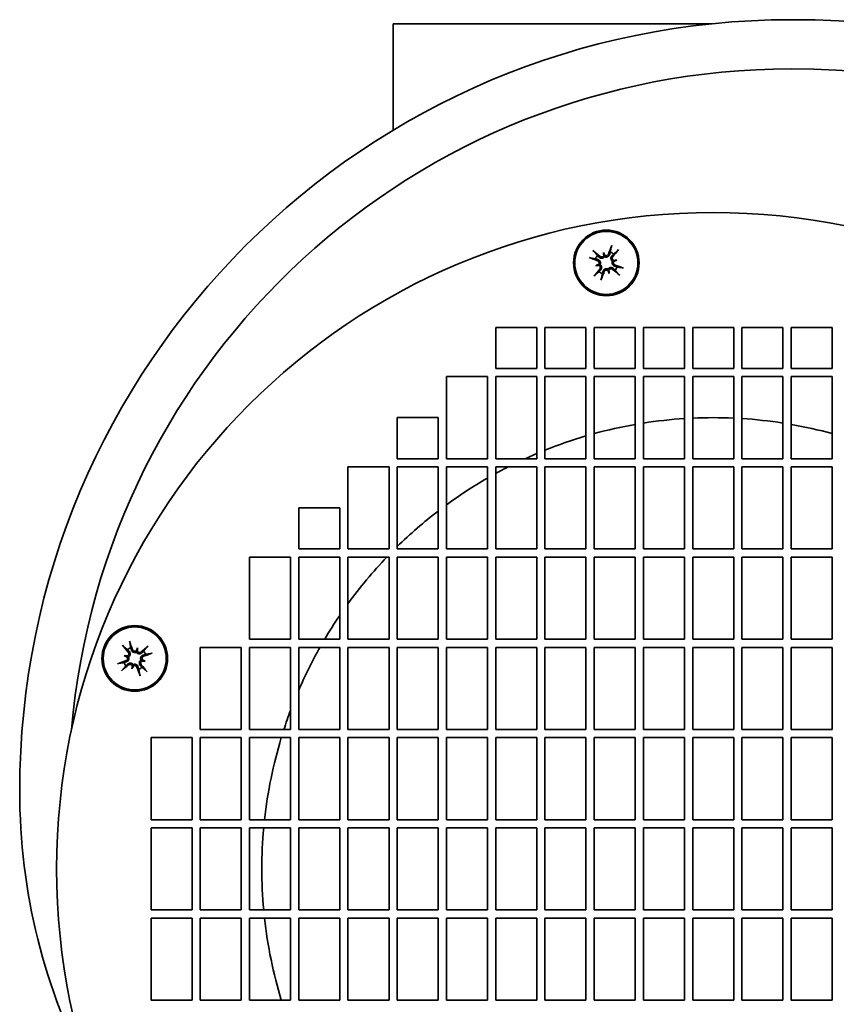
# Model space of a CAD drawing. Header units: millimetres. Extents: x 91 to 329, y 19 to 278.
# Tile 2 of 3: x 122 to 221, y 159 to 278. Entities that reach past the tile are written whole.
import ezdxf

# ---------------------------------------------------------------- set-up
doc = ezdxf.new("R2010")
doc.units = ezdxf.units.MM
doc.layers.add('Krawędzie widoczne(ISO)', color=7, linetype='Continuous', lineweight=35, true_color=0x262659)

msp = doc.modelspace()

# ---------------------------------------------------------------- linework, layer by layer
at = {"layer": 'Krawędzie widoczne(ISO)'}
for p, q in [((167.25, 265.02), (167.25, 278)), ((167.25, 278), (206.07, 278)), ((192.88, 250.14), (192.96, 249.86)), ((192.96, 249.86), (193.03, 249.61)), ((191.95, 248.52), (192.23, 248.59)), ((192.23, 248.59), (192.48, 248.66)), ((194.23, 249.13), (193.98, 249.06)), ((194.51, 249.2), (194.23, 249.13)), ((193.49, 247.86), (193.43, 248.11)), ((193.57, 247.58), (193.49, 247.86)), ((179.75, 236), (179.75, 241)), ((179.75, 241), (184.75, 241)), ((184.75, 241), (184.75, 236)), ((185.75, 236), (185.75, 241)), ((185.75, 241), (190.75, 241)), ((190.75, 241), (190.75, 236)), ((191.75, 236), (191.75, 241)), ((191.75, 241), (196.75, 241)), ((196.75, 241), (196.75, 236)), ((197.75, 236), (197.75, 241)), ((197.75, 241), (202.75, 241)), ((202.75, 241), (202.75, 236)), ((203.75, 236), (203.75, 241)), ((203.75, 241), (208.75, 241)), ((208.75, 241), (208.75, 236)), ((209.75, 236), (209.75, 241)), ((209.75, 241), (214.75, 241)), ((214.75, 241), (214.75, 236)), ((215.75, 236), (215.75, 241)), ((215.75, 241), (220.75, 241)), ((220.75, 241), (220.75, 236)), ((184.75, 236), (179.75, 236)), ((190.75, 236), (185.75, 236)), ((196.75, 236), (191.75, 236)), ((202.75, 236), (197.75, 236)), ((208.75, 236), (203.75, 236)), ((214.75, 236), (209.75, 236)), ((220.75, 236), (215.75, 236)), ((173.75, 235), (178.75, 235)), ((173.75, 225), (173.75, 235)), ((178.75, 235), (178.75, 225)), ((179.75, 235), (184.75, 235)), ((179.75, 225), (179.75, 235)), ((184.75, 235), (184.75, 225)), ((185.75, 235), (190.75, 235)), ((185.75, 225), (185.75, 235)), ((190.75, 235), (190.75, 225)), ((191.75, 235), (196.75, 235)), ((191.75, 225), (191.75, 235)), ((196.75, 235), (196.75, 225)), ((197.75, 235), (202.75, 235)), ((197.75, 225), (197.75, 235)), ((202.75, 235), (202.75, 225)), ((203.75, 235), (208.75, 235)), ((203.75, 225), (203.75, 235)), ((208.75, 235), (208.75, 225)), ((209.75, 235), (214.75, 235)), ((209.75, 225), (209.75, 235)), ((214.75, 235), (214.75, 225)), ((215.75, 235), (220.75, 235)), ((215.75, 225), (215.75, 235)), ((220.75, 235), (220.75, 225)), ((167.75, 225), (167.75, 230)), ((167.75, 230), (172.75, 230)), ((172.75, 230), (172.75, 225)), ((172.75, 225), (167.75, 225)), ((178.75, 225), (173.75, 225)), ((184.75, 225), (179.75, 225)), ((190.75, 225), (185.75, 225)), ((196.75, 225), (191.75, 225)), ((202.75, 225), (197.75, 225)), ((208.75, 225), (203.75, 225)), ((214.75, 225), (209.75, 225)), ((220.75, 225), (215.75, 225)), ((161.75, 214), (161.75, 224)), ((161.75, 224), (166.75, 224)), ((166.75, 224), (166.75, 214)), ((167.75, 214), (167.75, 224)), ((167.75, 224), (172.75, 224)), ((172.75, 224), (172.75, 214)), ((173.75, 224), (178.75, 224)), ((173.75, 214), (173.75, 224)), ((178.75, 224), (178.75, 214)), ((179.75, 214), (179.75, 224)), ((179.75, 224), (184.75, 224)), ((184.75, 224), (184.75, 214)), ((185.75, 214), (185.75, 224)), ((185.75, 224), (190.75, 224)), ((190.75, 224), (190.75, 214)), ((191.75, 224), (196.75, 224)), ((191.75, 214), (191.75, 224)), ((196.75, 224), (196.75, 214)), ((197.75, 224), (202.75, 224)), ((197.75, 214), (197.75, 224)), ((202.75, 224), (202.75, 214)), ((203.75, 224), (208.75, 224)), ((203.75, 214), (203.75, 224)), ((208.75, 224), (208.75, 214)), ((209.75, 214), (209.75, 224)), ((209.75, 224), (214.75, 224)), ((214.75, 224), (214.75, 214)), ((215.75, 214), (215.75, 224)), ((215.75, 224), (220.75, 224)), ((220.75, 224), (220.75, 214)), ((155.75, 214), (155.75, 219)), ((155.75, 219), (160.75, 219)), ((160.75, 219), (160.75, 214)), ((160.75, 214), (155.75, 214)), ((166.75, 214), (161.75, 214)), ((172.75, 214), (167.75, 214)), ((178.75, 214), (173.75, 214)), ((184.75, 214), (179.75, 214)), ((190.75, 214), (185.75, 214)), ((196.75, 214), (191.75, 214)), ((202.75, 214), (197.75, 214)), ((208.75, 214), (203.75, 214)), ((214.75, 214), (209.75, 214)), ((220.75, 214), (215.75, 214)), ((149.75, 203), (149.75, 213)), ((149.75, 213), (154.75, 213)), ((154.75, 213), (154.75, 203)), ((155.75, 203), (155.75, 213)), ((155.75, 213), (160.75, 213)), ((160.75, 213), (160.75, 203)), ((161.75, 203), (161.75, 213)), ((161.75, 213), (166.75, 213)), ((166.75, 213), (166.75, 203)), ((167.75, 203), (167.75, 213)), ((167.75, 213), (172.75, 213)), ((172.75, 213), (172.75, 203)), ((173.75, 213), (178.75, 213)), ((173.75, 203), (173.75, 213)), ((178.75, 213), (178.75, 203)), ((179.75, 203), (179.75, 213)), ((179.75, 213), (184.75, 213)), ((184.75, 213), (184.75, 203)), ((185.75, 203), (185.75, 213)), ((185.75, 213), (190.75, 213)), ((190.75, 213), (190.75, 203)), ((191.75, 203), (191.75, 213)), ((191.75, 213), (196.75, 213)), ((196.75, 213), (196.75, 203)), ((197.75, 203), (197.75, 213)), ((197.75, 213), (202.75, 213)), ((202.75, 213), (202.75, 203)), ((203.75, 203), (203.75, 213)), ((203.75, 213), (208.75, 213)), ((208.75, 213), (208.75, 203)), ((209.75, 203), (209.75, 213)), ((209.75, 213), (214.75, 213)), ((214.75, 213), (214.75, 203)), ((215.75, 203), (215.75, 213)), ((215.75, 213), (220.75, 213)), ((220.75, 213), (220.75, 203)), ((154.75, 203), (149.75, 203)), ((160.75, 203), (155.75, 203)), ((166.75, 203), (161.75, 203)), ((172.75, 203), (167.75, 203)), ((178.75, 203), (173.75, 203)), ((184.75, 203), (179.75, 203)), ((190.75, 203), (185.75, 203)), ((196.75, 203), (191.75, 203)), ((202.75, 203), (197.75, 203)), ((208.75, 203), (203.75, 203)), ((214.75, 203), (209.75, 203)), ((220.75, 203), (215.75, 203)), ((136.04, 201.65), (135.97, 201.4)), ((136.12, 201.93), (136.04, 201.65)), ((143.75, 192), (143.75, 202)), ((143.75, 202), (148.75, 202)), ((148.75, 202), (148.75, 192)), ((149.75, 192), (149.75, 202)), ((149.75, 202), (154.75, 202)), ((154.75, 202), (154.75, 192)), ((155.75, 192), (155.75, 202)), ((155.75, 202), (160.75, 202)), ((160.75, 202), (160.75, 192)), ((161.75, 202), (166.75, 202)), ((161.75, 192), (161.75, 202)), ((166.75, 202), (166.75, 192)), ((167.75, 192), (167.75, 202)), ((167.75, 202), (172.75, 202)), ((172.75, 202), (172.75, 192)), ((173.75, 202), (178.75, 202)), ((173.75, 192), (173.75, 202)), ((178.75, 202), (178.75, 192)), ((179.75, 192), (179.75, 202)), ((179.75, 202), (184.75, 202)), ((184.75, 202), (184.75, 192)), ((185.75, 192), (185.75, 202)), ((185.75, 202), (190.75, 202)), ((190.75, 202), (190.75, 192)), ((191.75, 192), (191.75, 202)), ((191.75, 202), (196.75, 202)), ((196.75, 202), (196.75, 192)), ((197.75, 192), (197.75, 202)), ((197.75, 202), (202.75, 202)), ((202.75, 202), (202.75, 192)), ((203.75, 192), (203.75, 202)), ((203.75, 202), (208.75, 202)), ((208.75, 202), (208.75, 192)), ((209.75, 192), (209.75, 202)), ((209.75, 202), (214.75, 202)), ((214.75, 202), (214.75, 192)), ((215.75, 192), (215.75, 202)), ((215.75, 202), (220.75, 202)), ((220.75, 202), (220.75, 192)), ((134.49, 200.99), (134.77, 200.92)), ((134.77, 200.92), (135.02, 200.85)), ((136.77, 200.38), (136.52, 200.45)), ((135.43, 199.37), (135.51, 199.65)), ((135.51, 199.65), (135.57, 199.9)), ((137.05, 200.31), (136.77, 200.38)), ((154.75, 192), (149.75, 192)), ((160.75, 192), (155.75, 192)), ((166.75, 192), (161.75, 192)), ((172.75, 192), (167.75, 192)), ((178.75, 192), (173.75, 192)), ((184.75, 192), (179.75, 192)), ((190.75, 192), (185.75, 192)), ((196.75, 192), (191.75, 192)), ((202.75, 192), (197.75, 192)), ((208.75, 192), (203.75, 192)), ((214.75, 192), (209.75, 192)), ((220.75, 192), (215.75, 192)), ((137.75, 181), (137.75, 191)), ((137.75, 191), (142.75, 191)), ((142.75, 191), (142.75, 181)), ((148.75, 192), (143.75, 192)), ((143.75, 191), (148.75, 191)), ((143.75, 181), (143.75, 191)), ((148.75, 191), (148.75, 181)), ((149.75, 191), (154.75, 191)), ((149.75, 181), (149.75, 191)), ((154.75, 191), (154.75, 181)), ((155.75, 191), (160.75, 191)), ((155.75, 181), (155.75, 191)), ((160.75, 191), (160.75, 181)), ((161.75, 181), (161.75, 191)), ((161.75, 191), (166.75, 191)), ((166.75, 191), (166.75, 181)), ((167.75, 181), (167.75, 191)), ((167.75, 191), (172.75, 191)), ((172.75, 191), (172.75, 181)), ((173.75, 181), (173.75, 191)), ((173.75, 191), (178.75, 191)), ((178.75, 191), (178.75, 181)), ((179.75, 181), (179.75, 191)), ((179.75, 191), (184.75, 191)), ((184.75, 191), (184.75, 181)), ((185.75, 181), (185.75, 191)), ((185.75, 191), (190.75, 191)), ((190.75, 191), (190.75, 181)), ((191.75, 181), (191.75, 191)), ((191.75, 191), (196.75, 191)), ((196.75, 191), (196.75, 181)), ((197.75, 181), (197.75, 191)), ((197.75, 191), (202.75, 191)), ((202.75, 191), (202.75, 181)), ((203.75, 181), (203.75, 191)), ((203.75, 191), (208.75, 191)), ((208.75, 191), (208.75, 181)), ((209.75, 181), (209.75, 191)), ((209.75, 191), (214.75, 191)), ((214.75, 191), (214.75, 181)), ((215.75, 181), (215.75, 191)), ((215.75, 191), (220.75, 191)), ((220.75, 191), (220.75, 181)), ((142.75, 181), (137.75, 181)), ((137.75, 170), (137.75, 180)), ((137.75, 180), (142.75, 180)), ((142.75, 180), (142.75, 170)), ((148.75, 181), (143.75, 181)), ((143.75, 180), (148.75, 180)), ((143.75, 170), (143.75, 180)), ((148.75, 180), (148.75, 170)), ((154.75, 181), (149.75, 181)), ((149.75, 180), (154.75, 180)), ((149.75, 170), (149.75, 180)), ((154.75, 180), (154.75, 170)), ((160.75, 181), (155.75, 181)), ((155.75, 180), (160.75, 180)), ((155.75, 170), (155.75, 180)), ((160.75, 180), (160.75, 170)), ((166.75, 181), (161.75, 181)), ((161.75, 180), (166.75, 180)), ((161.75, 170), (161.75, 180)), ((166.75, 180), (166.75, 170)), ((172.75, 181), (167.75, 181)), ((167.75, 180), (172.75, 180)), ((167.75, 170), (167.75, 180)), ((172.75, 180), (172.75, 170)), ((178.75, 181), (173.75, 181)), ((173.75, 180), (178.75, 180)), ((173.75, 170), (173.75, 180)), ((178.75, 180), (178.75, 170)), ((184.75, 181), (179.75, 181)), ((179.75, 180), (184.75, 180)), ((179.75, 170), (179.75, 180)), ((184.75, 180), (184.75, 170)), ((190.75, 181), (185.75, 181)), ((185.75, 180), (190.75, 180)), ((185.75, 170), (185.75, 180)), ((190.75, 180), (190.75, 170)), ((196.75, 181), (191.75, 181)), ((191.75, 180), (196.75, 180)), ((191.75, 170), (191.75, 180)), ((196.75, 180), (196.75, 170)), ((202.75, 181), (197.75, 181)), ((197.75, 180), (202.75, 180)), ((197.75, 170), (197.75, 180)), ((202.75, 180), (202.75, 170)), ((208.75, 181), (203.75, 181)), ((203.75, 180), (208.75, 180)), ((203.75, 170), (203.75, 180)), ((208.75, 180), (208.75, 170)), ((214.75, 181), (209.75, 181)), ((209.75, 180), (214.75, 180)), ((209.75, 170), (209.75, 180)), ((214.75, 180), (214.75, 170)), ((220.75, 181), (215.75, 181)), ((215.75, 180), (220.75, 180)), ((215.75, 170), (215.75, 180)), ((220.75, 180), (220.75, 170)), ((142.75, 170), (137.75, 170)), ((148.75, 170), (143.75, 170)), ((154.75, 170), (149.75, 170)), ((160.75, 170), (155.75, 170)), ((166.75, 170), (161.75, 170)), ((172.75, 170), (167.75, 170)), ((178.75, 170), (173.75, 170)), ((184.75, 170), (179.75, 170)), ((190.75, 170), (185.75, 170)), ((196.75, 170), (191.75, 170)), ((202.75, 170), (197.75, 170)), ((208.75, 170), (203.75, 170)), ((214.75, 170), (209.75, 170)), ((220.75, 170), (215.75, 170)), ((137.75, 159), (137.75, 169)), ((137.75, 169), (142.75, 169)), ((142.75, 169), (142.75, 159)), ((143.75, 169), (148.75, 169)), ((143.75, 159), (143.75, 169)), ((148.75, 169), (148.75, 159)), ((149.75, 169), (154.75, 169)), ((149.75, 159), (149.75, 169)), ((154.75, 169), (154.75, 159)), ((155.75, 169), (160.75, 169)), ((155.75, 159), (155.75, 169)), ((160.75, 169), (160.75, 159)), ((161.75, 169), (166.75, 169)), ((161.75, 159), (161.75, 169)), ((166.75, 169), (166.75, 159)), ((167.75, 169), (172.75, 169)), ((167.75, 159), (167.75, 169)), ((172.75, 169), (172.75, 159)), ((173.75, 169), (178.75, 169)), ((173.75, 159), (173.75, 169)), ((178.75, 169), (178.75, 159)), ((179.75, 169), (184.75, 169)), ((179.75, 159), (179.75, 169)), ((184.75, 169), (184.75, 159)), ((185.75, 169), (190.75, 169)), ((185.75, 159), (185.75, 169)), ((190.75, 169), (190.75, 159)), ((191.75, 169), (196.75, 169)), ((191.75, 159), (191.75, 169)), ((196.75, 169), (196.75, 159)), ((197.75, 169), (202.75, 169)), ((197.75, 159), (197.75, 169)), ((202.75, 169), (202.75, 159)), ((203.75, 169), (208.75, 169)), ((203.75, 159), (203.75, 169)), ((208.75, 169), (208.75, 159)), ((209.75, 169), (214.75, 169)), ((209.75, 159), (209.75, 169)), ((214.75, 169), (214.75, 159)), ((215.75, 169), (220.75, 169)), ((215.75, 159), (215.75, 169)), ((220.75, 169), (220.75, 159)), ((142.75, 159), (137.75, 159)), ((148.75, 159), (143.75, 159)), ((154.75, 159), (149.75, 159)), ((160.75, 159), (155.75, 159)), ((166.75, 159), (161.75, 159)), ((172.75, 159), (167.75, 159)), ((178.75, 159), (173.75, 159)), ((184.75, 159), (179.75, 159)), ((190.75, 159), (185.75, 159)), ((196.75, 159), (191.75, 159)), ((202.75, 159), (197.75, 159)), ((208.75, 159), (203.75, 159)), ((214.75, 159), (209.75, 159)), ((220.75, 159), (215.75, 159))]:
    msp.add_line(p, q, dxfattribs=at)
for centre, radius in [((206.25, 175), 80), ((193.23, 248.86), 4), ((193.23, 248.86), 3.84), ((135.77, 200.65), 4), ((135.77, 200.65), 3.84)]:
    msp.add_circle(centre, radius, dxfattribs=at)
for centre, radius, start, end in [((215.75, 184.5), 94, 90, 180), ((215.75, 165.5), 113, 0, 90), ((215.75, 184.5), 88, 90, 175.1452), ((215.75, 165.5), 107, 0, 90), ((193.23, 248.86), 1.4, 140.4364, 159.5636), ((193.23, 248.86), 1.4, 50.4364, 69.5636), ((193.23, 248.86), 1.4, 230.4364, 249.5636), ((193.23, 248.86), 1.4, 320.4364, 339.5636), ((206.25, 175), 55, 93.6486, 98.8904), ((206.25, 175), 55, 87.3947, 92.6053), ((206.25, 175), 55, 81.1096, 86.3514), ((206.25, 175), 55, 99.9464, 105.2859), ((206.25, 175), 55, 74.7141, 80.0536), ((206.25, 175), 55, 106.3687, 111.8839), ((206.25, 175), 55, 113.0111, 114.62), ((206.25, 175), 55, 117.0123, 118.8042), ((206.25, 175), 55, 120, 126.2215), ((206.25, 175), 55, 127.5238, 134.427), ((206.25, 175), 55, 136.2979, 144.0072), ((206.25, 175), 55, 145.8196, 149.3967), ((135.77, 200.65), 1.4, 110.4364, 129.5636), ((206.25, 175), 55, 150.5996, 156.6617), ((135.77, 200.65), 1.4, 20.4364, 39.5636), ((135.77, 200.65), 1.4, 200.4364, 219.5636), ((135.77, 200.65), 1.4, 290.4364, 309.5636), ((206.25, 175), 55, 159.4496, 161.9955), ((206.25, 175), 55, 163.0876, 173.7371), ((196.75, 184.5), 75, 180, 207.8425), ((206.25, 175), 55, 174.7841, 185.2159), ((206.25, 175), 55, 186.2629, 196.9124), ((196.75, 165.5), 132, 270, 0), ((196.75, 165.5), 126, 270, 0)]:
    msp.add_arc(centre, radius, start, end, dxfattribs=at)
for centre, major_axis, ratio, start_param, end_param in [((193.65, 248.71), (-2.17, -6.11), 0.087156, 4.364802, 4.542949), ((193.88, 250.9), (-0.069, -0.194), 0.087423, 4.369002, 5.824177), ((191.64, 250.3), (-0.157, 0.134), 0.087423, 3.600601, 5.055776), ((192.94, 248.52), (-4.94, 4.2), 0.087156, 4.881829, 5.059976), ((190.72, 247.94), (1.97, -5.37), 0.5, 1.731732, 1.803269), ((195.85, 249.32), (-0.98, 5.64), 0.5, 1.338324, 1.409861), ((192.7, 249.89), (-0.26, -0.045), 0.988452, 2.363331, 2.867585), ((193.17, 250.01), (-0.248, -0.091), 0.988452, 0.274008, 0.778262), ((192.89, 249.15), (4.2, 4.94), 0.087156, 4.881829, 5.059976), ((194.67, 250.44), (0.134, 0.157), 0.087423, 3.600601, 5.055776), ((191.19, 249.51), (0.194, -0.069), 0.087423, 4.369002, 5.824177), ((193.38, 249.28), (6.11, -2.17), 0.087156, 4.364802, 4.542949), ((194.15, 246.36), (5.37, 1.97), 0.5, 1.731732, 1.803269), ((192.77, 251.49), (-5.64, -0.98), 0.5, 1.338324, 1.409861), ((192.07, 248.81), (0.091, -0.248), 0.988452, 0.274008, 0.778262), ((192.2, 248.33), (0.045, -0.26), 0.988452, 2.363331, 2.867585), ((193.68, 246.23), (5.64, 0.98), 0.5, 1.338324, 1.409861), ((194.25, 249.39), (-0.045, 0.26), 0.988452, 2.363331, 2.867585), ((192.31, 251.36), (-5.37, -1.97), 0.5, 1.731732, 1.803269), ((194.38, 248.91), (-0.091, 0.248), 0.988452, 0.274008, 0.778262), ((193.08, 248.44), (-6.11, 2.17), 0.087156, 4.364802, 4.542949), ((193.57, 248.57), (-4.2, -4.94), 0.087156, 4.881829, 5.059976), ((191.79, 247.28), (-0.134, -0.157), 0.087423, 3.600601, 5.055776), ((192.81, 249.01), (2.17, 6.11), 0.087156, 4.364802, 4.542949), ((195.73, 249.78), (-1.97, 5.37), 0.5, 1.731732, 1.803269), ((193.28, 247.71), (0.248, 0.091), 0.988452, 0.274008, 0.778262), ((193.76, 247.84), (0.26, 0.045), 0.988452, 2.363331, 2.867585), ((190.6, 248.4), (0.98, -5.64), 0.5, 1.338324, 1.409861), ((193.52, 249.2), (4.94, -4.2), 0.087156, 4.881829, 5.059976), ((194.81, 247.42), (0.157, -0.134), 0.087423, 3.600601, 5.055776), ((195.27, 248.21), (-0.194, 0.069), 0.087423, 4.369002, 5.824177), ((192.57, 246.82), (0.069, 0.194), 0.087423, 4.369002, 5.824177), ((134.33, 202.24), (0.134, -0.157), 0.087423, 4.369002, 5.824177), ((136.11, 200.94), (4.2, -4.94), 0.087156, 4.364802, 4.542949), ((135.12, 202.69), (-0.069, 0.194), 0.087423, 3.600601, 5.055776), ((135.35, 200.5), (-2.17, 6.11), 0.087156, 4.881829, 5.059976), ((138.28, 199.73), (1.97, 5.37), 0.5, 1.338324, 1.409861), ((135.83, 201.8), (-0.248, 0.091), 0.988452, 2.363331, 2.867585), ((136.3, 201.68), (-0.26, 0.045), 0.988452, 0.274008, 0.778262), ((133.15, 201.11), (-0.98, -5.64), 0.5, 1.731732, 1.803269), ((136.06, 200.31), (-4.94, -4.2), 0.087156, 4.364802, 4.542949), ((137.36, 202.09), (-0.157, -0.134), 0.087423, 4.369002, 5.824177), ((135.32, 198.02), (5.64, -0.98), 0.5, 1.731732, 1.803269), ((136.69, 203.15), (-5.37, 1.97), 0.5, 1.338324, 1.409861), ((134.75, 201.18), (-0.045, -0.26), 0.988452, 0.274008, 0.778262), ((134.62, 200.71), (-0.091, -0.248), 0.988452, 2.363331, 2.867585), ((134.85, 198.15), (5.37, -1.97), 0.5, 1.338324, 1.409861), ((136.93, 200.6), (0.091, 0.248), 0.988452, 2.363331, 2.867585), ((135.62, 201.07), (6.11, 2.17), 0.087156, 4.881829, 5.059976), ((137.81, 201.3), (0.194, 0.069), 0.087423, 3.600601, 5.055776), ((135.92, 200.23), (-6.11, -2.17), 0.087156, 4.881829, 5.059976), ((133.73, 200), (-0.194, -0.069), 0.087423, 3.600601, 5.055776), ((135.48, 200.99), (4.94, 4.2), 0.087156, 4.364802, 4.542949), ((134.19, 199.21), (0.157, 0.134), 0.087423, 4.369002, 5.824177), ((138.4, 200.2), (0.98, 5.64), 0.5, 1.731732, 1.803269), ((133.27, 201.57), (-1.97, -5.37), 0.5, 1.338324, 1.409861), ((135.24, 199.63), (0.26, -0.045), 0.988452, 0.274008, 0.778262), ((135.72, 199.5), (0.248, -0.091), 0.988452, 2.363331, 2.867585), ((136.19, 200.8), (2.17, -6.11), 0.087156, 4.881829, 5.059976), ((135.43, 200.36), (-4.2, 4.94), 0.087156, 4.364802, 4.542949), ((136.8, 200.12), (0.045, 0.26), 0.988452, 0.274008, 0.778262), ((136.23, 203.28), (-5.64, 0.98), 0.5, 1.731732, 1.803269), ((137.21, 199.07), (-0.134, 0.157), 0.087423, 4.369002, 5.824177), ((136.43, 198.61), (0.069, -0.194), 0.087423, 3.600601, 5.055776)]:
    msp.add_ellipse(centre, major_axis=major_axis, ratio=ratio, start_param=start_param, end_param=end_param, dxfattribs=at)
for points, weights in [([(192.15, 249.75), (192, 249.93), (191.79, 250.19)], [1, 1.01529400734, 1.00328287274]), ([(192.37, 249.54), (192.27, 249.63), (192.15, 249.75)], [1.25770150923, 1.12995779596, 1]), ([(193.71, 250.17), (193.67, 250.01), (193.63, 249.88)], [1, 1.12995779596, 1.25770150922]), ([(193.81, 250.73), (193.75, 250.4), (193.71, 250.17)], [1.00328287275, 1.01529400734, 1]), ([(193.91, 249.72), (194, 249.81), (194.12, 249.94)], [1.25770150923, 1.12995779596, 1]), ([(194.12, 249.94), (194.3, 250.09), (194.55, 250.3)], [1, 1.01529400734, 1.00328287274]), ([(191.36, 249.44), (191.68, 249.39), (191.92, 249.35)], [1.00328287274, 1.01529400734, 1]), ([(191.92, 249.35), (192.08, 249.3), (192.21, 249.26)], [1, 1.12995779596, 1.25770150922]), ([(194.54, 248.37), (194.37, 248.42), (194.24, 248.46)], [1, 1.12995779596, 1.25770150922]), ([(192.34, 247.78), (192.15, 247.63), (191.9, 247.42)], [1, 1.01529400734, 1.00328287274]), ([(192.54, 248.01), (192.45, 247.91), (192.34, 247.78)], [1.25770150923, 1.12995779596, 1]), ([(192.64, 246.99), (192.7, 247.32), (192.74, 247.55)], [1.00328287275, 1.01529400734, 1]), ([(192.74, 247.55), (192.79, 247.71), (192.83, 247.84)], [1, 1.12995779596, 1.25770150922]), ([(194.08, 248.18), (194.18, 248.09), (194.31, 247.97)], [1.25770150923, 1.12995779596, 1]), ([(194.31, 247.97), (194.46, 247.79), (194.66, 247.53)], [1, 1.01529400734, 1.00328287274]), ([(195.09, 248.28), (194.77, 248.33), (194.54, 248.37)], [1.00328287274, 1.01529400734, 1]), ([(134.45, 202.09), (134.7, 201.88), (134.88, 201.73)], [1.00328287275, 1.01529400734, 1]), ([(134.88, 201.73), (135, 201.6), (135.09, 201.51)], [1, 1.12995779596, 1.25770150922]), ([(135.28, 201.96), (135.24, 202.2), (135.19, 202.52)], [1, 1.01529400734, 1.00328287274]), ([(135.37, 201.67), (135.33, 201.8), (135.28, 201.96)], [1.25770150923, 1.12995779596, 1]), ([(137.21, 201.98), (137, 201.72), (136.85, 201.54)], [1.00328287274, 1.01529400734, 1]), ([(136.85, 201.54), (136.73, 201.43), (136.63, 201.33)], [1, 1.12995779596, 1.25770150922]), ([(136.79, 201.05), (136.92, 201.09), (137.08, 201.14)], [1.25770150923, 1.12995779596, 1]), ([(137.08, 201.14), (137.32, 201.18), (137.64, 201.23)], [1, 1.01529400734, 1.00328287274]), ([(134.46, 200.16), (134.23, 200.12), (133.91, 200.07)], [1, 1.01529400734, 1.00328287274]), ([(134.33, 199.33), (134.54, 199.58), (134.69, 199.76)], [1.00328287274, 1.01529400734, 1]), ([(134.75, 200.25), (134.63, 200.21), (134.46, 200.16)], [1.25770150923, 1.12995779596, 1]), ([(134.69, 199.76), (134.82, 199.88), (134.92, 199.97)], [1, 1.12995779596, 1.25770150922]), ([(136.17, 199.63), (136.21, 199.5), (136.26, 199.34)], [1.25770150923, 1.12995779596, 1]), ([(136.26, 199.34), (136.3, 199.11), (136.36, 198.78)], [1, 1.01529400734, 1.00328287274]), ([(136.66, 199.57), (136.55, 199.7), (136.46, 199.8)], [1, 1.12995779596, 1.25770150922]), ([(137.1, 199.21), (136.85, 199.42), (136.66, 199.57)], [1.00328287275, 1.01529400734, 1])]:
    msp.add_rational_spline(points, weights, degree=2, dxfattribs=at)
for points, knots in [([(193.03, 249.61), (193.01, 249.59), (193, 249.57), (192.95, 249.52), (192.92, 249.5), (192.85, 249.46), (192.81, 249.44), (192.72, 249.42), (192.68, 249.42), (192.6, 249.43), (192.55, 249.44), (192.47, 249.47), (192.43, 249.49), (192.4, 249.52), (192.39, 249.53), (192.38, 249.53), (192.37, 249.54)], [-0.07174341, -0.07174341, -0.07174341, -0.07174341, -0.06470547, -0.06470547, -0.05258598, -0.05258598, -0.0404665, -0.0404665, -0.02834702, -0.02834702, -0.01417351, -0.01417351, 0, 0, 0, 0.00397094, 0.00397094, 0.00397094, 0.00397094]), ([(192.91, 249.74), (192.91, 249.74), (192.91, 249.73), (192.89, 249.7), (192.87, 249.67), (192.8, 249.62), (192.77, 249.61), (192.7, 249.59), (192.66, 249.58), (192.58, 249.59), (192.54, 249.61), (192.5, 249.63), (192.48, 249.64), (192.47, 249.65)], [-0.15827539, -0.15827539, -0.15827539, -0.15827539, -0.15764996, -0.15764996, -0.14669212, -0.14669212, -0.13573428, -0.13573428, -0.12469501, -0.12469501, -0.11365575, -0.11365575, -0.10828626, -0.10828626, -0.10828626, -0.10828626]), ([(193.63, 249.88), (193.62, 249.87), (193.62, 249.86), (193.6, 249.81), (193.58, 249.77), (193.52, 249.7), (193.49, 249.66), (193.42, 249.62), (193.38, 249.6), (193.3, 249.58), (193.26, 249.57), (193.18, 249.57), (193.13, 249.57), (193.07, 249.59), (193.05, 249.6), (193.03, 249.61)], [-0.10914291, -0.10914291, -0.10914291, -0.10914291, -0.10517197, -0.10517197, -0.09099846, -0.09099846, -0.07682495, -0.07682495, -0.06470547, -0.06470547, -0.05258598, -0.05258598, -0.0404665, -0.0404665, -0.03342856, -0.03342856, -0.03342856, -0.03342856]), ([(193.49, 249.93), (193.48, 249.89), (193.45, 249.86), (193.4, 249.8), (193.37, 249.78), (193.3, 249.75), (193.26, 249.74), (193.19, 249.73), (193.15, 249.74), (193.09, 249.76), (193.08, 249.77), (193.06, 249.78)], [0, 0, 0, 0, 0.01116716, 0.01116716, 0.02233431, 0.02233431, 0.03329353, 0.03329353, 0.04425275, 0.04425275, 0.04996652, 0.04996652, 0.04996652, 0.04996652]), ([(193.98, 249.06), (193.96, 249.07), (193.94, 249.09), (193.89, 249.14), (193.86, 249.17), (193.82, 249.24), (193.81, 249.28), (193.79, 249.36), (193.79, 249.41), (193.79, 249.49), (193.8, 249.53), (193.84, 249.62), (193.86, 249.66), (193.89, 249.69), (193.89, 249.7), (193.9, 249.71), (193.91, 249.72)], [-0.07174341, -0.07174341, -0.07174341, -0.07174341, -0.06470547, -0.06470547, -0.05258598, -0.05258598, -0.0404665, -0.0404665, -0.02834702, -0.02834702, -0.01417351, -0.01417351, 0, 0, 0, 0.00397094, 0.00397094, 0.00397094, 0.00397094]), ([(194.1, 249.17), (194.1, 249.18), (194.1, 249.18), (194.07, 249.2), (194.04, 249.22), (193.99, 249.28), (193.97, 249.32), (193.95, 249.39), (193.95, 249.43), (193.96, 249.51), (193.97, 249.54), (194, 249.59), (194.01, 249.61), (194.02, 249.62)], [-0.15827539, -0.15827539, -0.15827539, -0.15827539, -0.15764996, -0.15764996, -0.14669212, -0.14669212, -0.13573428, -0.13573428, -0.12469501, -0.12469501, -0.11365575, -0.11365575, -0.10828626, -0.10828626, -0.10828626, -0.10828626]), ([(192.16, 249.12), (192.19, 249.11), (192.23, 249.09), (192.29, 249.04), (192.31, 249), (192.34, 248.94), (192.35, 248.9), (192.35, 248.82), (192.35, 248.78), (192.33, 248.73), (192.32, 248.71), (192.31, 248.69)], [-0.1800581, -0.1800581, -0.1800581, -0.1800581, -0.16889095, -0.16889095, -0.15772379, -0.15772379, -0.14676457, -0.14676457, -0.13580535, -0.13580535, -0.13009158, -0.13009158, -0.13009158, -0.13009158]), ([(192.21, 249.26), (192.22, 249.26), (192.23, 249.25), (192.28, 249.23), (192.32, 249.21), (192.39, 249.15), (192.42, 249.12), (192.47, 249.05), (192.49, 249.01), (192.51, 248.93), (192.52, 248.89), (192.52, 248.81), (192.51, 248.77), (192.5, 248.7), (192.49, 248.68), (192.48, 248.66)], [-0.10914291, -0.10914291, -0.10914291, -0.10914291, -0.10517197, -0.10517197, -0.09099846, -0.09099846, -0.07682495, -0.07682495, -0.06470547, -0.06470547, -0.05258598, -0.05258598, -0.0404665, -0.0404665, -0.03342856, -0.03342856, -0.03342856, -0.03342856]), ([(192.35, 248.55), (192.35, 248.55), (192.35, 248.55), (192.39, 248.53), (192.42, 248.5), (192.46, 248.44), (192.48, 248.4), (192.5, 248.33), (192.5, 248.29), (192.49, 248.21), (192.48, 248.18), (192.45, 248.13), (192.44, 248.11), (192.43, 248.1)], [-0.15827539, -0.15827539, -0.15827539, -0.15827539, -0.15764996, -0.15764996, -0.14669212, -0.14669212, -0.13573428, -0.13573428, -0.12469501, -0.12469501, -0.11365575, -0.11365575, -0.10828626, -0.10828626, -0.10828626, -0.10828626]), ([(192.48, 248.66), (192.5, 248.65), (192.52, 248.63), (192.56, 248.59), (192.59, 248.55), (192.63, 248.48), (192.64, 248.44), (192.66, 248.36), (192.66, 248.32), (192.66, 248.23), (192.65, 248.19), (192.62, 248.1), (192.59, 248.06), (192.57, 248.03), (192.56, 248.02), (192.55, 248.01), (192.54, 248.01)], [-0.07174341, -0.07174341, -0.07174341, -0.07174341, -0.06470547, -0.06470547, -0.05258598, -0.05258598, -0.0404665, -0.0404665, -0.02834702, -0.02834702, -0.01417351, -0.01417351, 0, 0, 0, 0.00397094, 0.00397094, 0.00397094, 0.00397094]), ([(194.24, 248.46), (194.23, 248.46), (194.22, 248.47), (194.17, 248.49), (194.13, 248.51), (194.06, 248.57), (194.03, 248.6), (193.99, 248.67), (193.97, 248.71), (193.94, 248.79), (193.93, 248.83), (193.93, 248.91), (193.94, 248.95), (193.96, 249.02), (193.97, 249.04), (193.98, 249.06)], [-0.10914291, -0.10914291, -0.10914291, -0.10914291, -0.10517197, -0.10517197, -0.09099846, -0.09099846, -0.07682495, -0.07682495, -0.06470547, -0.06470547, -0.05258598, -0.05258598, -0.0404665, -0.0404665, -0.03342856, -0.03342856, -0.03342856, -0.03342856]), ([(194.29, 248.6), (194.26, 248.61), (194.23, 248.63), (194.17, 248.69), (194.14, 248.72), (194.11, 248.78), (194.1, 248.82), (194.1, 248.9), (194.11, 248.94), (194.12, 248.99), (194.13, 249.01), (194.14, 249.03)], [-0.1800581, -0.1800581, -0.1800581, -0.1800581, -0.16889095, -0.16889095, -0.15772379, -0.15772379, -0.14676457, -0.14676457, -0.13580535, -0.13580535, -0.13009158, -0.13009158, -0.13009158, -0.13009158]), ([(192.83, 247.84), (192.83, 247.85), (192.83, 247.86), (192.85, 247.91), (192.88, 247.95), (192.93, 248.03), (192.97, 248.06), (193.04, 248.1), (193.07, 248.12), (193.15, 248.15), (193.2, 248.15), (193.28, 248.15), (193.32, 248.15), (193.38, 248.13), (193.41, 248.12), (193.43, 248.11)], [-0.10914291, -0.10914291, -0.10914291, -0.10914291, -0.10517197, -0.10517197, -0.09099846, -0.09099846, -0.07682495, -0.07682495, -0.06470547, -0.06470547, -0.05258598, -0.05258598, -0.0404665, -0.0404665, -0.03342856, -0.03342856, -0.03342856, -0.03342856]), ([(192.96, 247.79), (192.98, 247.83), (193, 247.86), (193.05, 247.92), (193.08, 247.94), (193.15, 247.97), (193.19, 247.98), (193.27, 247.99), (193.31, 247.98), (193.36, 247.96), (193.38, 247.95), (193.39, 247.94)], [-0.18005785, -0.18005785, -0.18005785, -0.18005785, -0.1688907, -0.1688907, -0.15772354, -0.15772354, -0.14676432, -0.14676432, -0.1358051, -0.1358051, -0.13009133, -0.13009133, -0.13009133, -0.13009133]), ([(193.43, 248.11), (193.44, 248.13), (193.46, 248.15), (193.5, 248.2), (193.54, 248.22), (193.61, 248.26), (193.65, 248.28), (193.73, 248.3), (193.77, 248.3), (193.85, 248.29), (193.9, 248.28), (193.98, 248.25), (194.02, 248.23), (194.05, 248.2), (194.06, 248.19), (194.07, 248.19), (194.08, 248.18)], [-0.07174341, -0.07174341, -0.07174341, -0.07174341, -0.06470547, -0.06470547, -0.05258598, -0.05258598, -0.0404665, -0.0404665, -0.02834702, -0.02834702, -0.01417351, -0.01417351, 0, 0, 0, 0.00397094, 0.00397094, 0.00397094, 0.00397094]), ([(193.54, 247.98), (193.54, 247.99), (193.54, 247.99), (193.56, 248.02), (193.59, 248.05), (193.65, 248.1), (193.68, 248.11), (193.76, 248.13), (193.8, 248.14), (193.87, 248.13), (193.91, 248.12), (193.96, 248.09), (193.97, 248.08), (193.99, 248.07)], [-0.15827557, -0.15827557, -0.15827557, -0.15827557, -0.15765014, -0.15765014, -0.1466923, -0.1466923, -0.13573446, -0.13573446, -0.12469519, -0.12469519, -0.11365593, -0.11365593, -0.10828644, -0.10828644, -0.10828644, -0.10828644]), ([(135.97, 201.4), (135.95, 201.39), (135.93, 201.38), (135.87, 201.36), (135.82, 201.36), (135.74, 201.36), (135.7, 201.37), (135.62, 201.39), (135.58, 201.41), (135.51, 201.46), (135.48, 201.49), (135.42, 201.56), (135.4, 201.6), (135.39, 201.64), (135.38, 201.65), (135.38, 201.66), (135.37, 201.67)], [-0.07174341, -0.07174341, -0.07174341, -0.07174341, -0.06470547, -0.06470547, -0.05258598, -0.05258598, -0.0404665, -0.0404665, -0.02834702, -0.02834702, -0.01417351, -0.01417351, 0, 0, 0, 0.00397094, 0.00397094, 0.00397094, 0.00397094]), ([(135.94, 201.57), (135.94, 201.57), (135.94, 201.57), (135.9, 201.55), (135.87, 201.53), (135.79, 201.52), (135.75, 201.53), (135.68, 201.55), (135.64, 201.56), (135.58, 201.61), (135.55, 201.64), (135.53, 201.69), (135.52, 201.7), (135.51, 201.72)], [-0.15827539, -0.15827539, -0.15827539, -0.15827539, -0.15764996, -0.15764996, -0.14669212, -0.14669212, -0.13573428, -0.13573428, -0.12469501, -0.12469501, -0.11365575, -0.11365575, -0.10828626, -0.10828626, -0.10828626, -0.10828626]), ([(134.86, 200.82), (134.86, 200.82), (134.86, 200.81), (134.88, 200.78), (134.89, 200.74), (134.9, 200.67), (134.9, 200.63), (134.88, 200.56), (134.86, 200.52), (134.82, 200.46), (134.79, 200.43), (134.74, 200.4), (134.72, 200.4), (134.71, 200.39)], [-0.15827539, -0.15827539, -0.15827539, -0.15827539, -0.15764996, -0.15764996, -0.14669212, -0.14669212, -0.13573428, -0.13573428, -0.12469501, -0.12469501, -0.11365575, -0.11365575, -0.10828626, -0.10828626, -0.10828626, -0.10828626]), ([(135.02, 200.85), (135.03, 200.83), (135.04, 200.81), (135.06, 200.74), (135.07, 200.7), (135.07, 200.62), (135.06, 200.58), (135.03, 200.5), (135.01, 200.46), (134.97, 200.39), (134.94, 200.36), (134.87, 200.3), (134.83, 200.28), (134.79, 200.26), (134.78, 200.26), (134.77, 200.26), (134.75, 200.25)], [-0.07174341, -0.07174341, -0.07174341, -0.07174341, -0.06470547, -0.06470547, -0.05258598, -0.05258598, -0.0404665, -0.0404665, -0.02834702, -0.02834702, -0.01417351, -0.01417351, 0, 0, 0, 0.00397094, 0.00397094, 0.00397094, 0.00397094]), ([(134.98, 201.41), (135, 201.38), (135.02, 201.35), (135.05, 201.27), (135.05, 201.23), (135.04, 201.16), (135.03, 201.12), (135, 201.05), (134.97, 201.02), (134.93, 200.99), (134.91, 200.97), (134.9, 200.97)], [0, 0, 0, 0, 0.01116716, 0.01116716, 0.02233431, 0.02233431, 0.03329353, 0.03329353, 0.04425275, 0.04425275, 0.04996652, 0.04996652, 0.04996652, 0.04996652]), ([(135.09, 201.51), (135.1, 201.5), (135.11, 201.49), (135.14, 201.45), (135.16, 201.41), (135.2, 201.32), (135.21, 201.28), (135.21, 201.2), (135.21, 201.15), (135.19, 201.07), (135.18, 201.03), (135.14, 200.96), (135.11, 200.93), (135.06, 200.88), (135.04, 200.87), (135.02, 200.85)], [-0.10914291, -0.10914291, -0.10914291, -0.10914291, -0.10517197, -0.10517197, -0.09099846, -0.09099846, -0.07682495, -0.07682495, -0.06470547, -0.06470547, -0.05258598, -0.05258598, -0.0404665, -0.0404665, -0.03342856, -0.03342856, -0.03342856, -0.03342856]), ([(136.63, 201.33), (136.62, 201.33), (136.61, 201.32), (136.57, 201.28), (136.53, 201.26), (136.44, 201.23), (136.4, 201.22), (136.32, 201.21), (136.28, 201.22), (136.19, 201.23), (136.15, 201.25), (136.08, 201.29), (136.05, 201.31), (136, 201.36), (135.99, 201.38), (135.97, 201.4)], [-0.10914291, -0.10914291, -0.10914291, -0.10914291, -0.10517197, -0.10517197, -0.09099846, -0.09099846, -0.07682495, -0.07682495, -0.06470547, -0.06470547, -0.05258598, -0.05258598, -0.0404665, -0.0404665, -0.03342856, -0.03342856, -0.03342856, -0.03342856]), ([(136.53, 201.45), (136.51, 201.42), (136.47, 201.4), (136.4, 201.38), (136.36, 201.38), (136.28, 201.38), (136.24, 201.39), (136.17, 201.43), (136.14, 201.45), (136.11, 201.49), (136.1, 201.51), (136.09, 201.53)], [-0.1800581, -0.1800581, -0.1800581, -0.1800581, -0.16889095, -0.16889095, -0.15772379, -0.15772379, -0.14676457, -0.14676457, -0.13580535, -0.13580535, -0.13009158, -0.13009158, -0.13009158, -0.13009158]), ([(136.46, 199.8), (136.45, 199.8), (136.44, 199.81), (136.41, 199.86), (136.38, 199.89), (136.35, 199.98), (136.34, 200.03), (136.33, 200.11), (136.34, 200.15), (136.36, 200.23), (136.37, 200.27), (136.41, 200.34), (136.44, 200.38), (136.48, 200.42), (136.5, 200.44), (136.52, 200.45)], [-0.10914291, -0.10914291, -0.10914291, -0.10914291, -0.10517197, -0.10517197, -0.09099846, -0.09099846, -0.07682495, -0.07682495, -0.06470547, -0.06470547, -0.05258598, -0.05258598, -0.0404665, -0.0404665, -0.03342856, -0.03342856, -0.03342856, -0.03342856]), ([(136.52, 200.45), (136.51, 200.47), (136.5, 200.49), (136.49, 200.56), (136.48, 200.6), (136.48, 200.68), (136.49, 200.73), (136.51, 200.81), (136.53, 200.84), (136.58, 200.91), (136.61, 200.94), (136.68, 201), (136.72, 201.02), (136.76, 201.04), (136.77, 201.04), (136.78, 201.05), (136.79, 201.05)], [-0.07174341, -0.07174341, -0.07174341, -0.07174341, -0.06470547, -0.06470547, -0.05258598, -0.05258598, -0.0404665, -0.0404665, -0.02834702, -0.02834702, -0.01417351, -0.01417351, 0, 0, 0, 0.00397094, 0.00397094, 0.00397094, 0.00397094]), ([(136.69, 200.48), (136.69, 200.49), (136.69, 200.49), (136.67, 200.52), (136.66, 200.56), (136.65, 200.64), (136.65, 200.68), (136.67, 200.75), (136.68, 200.78), (136.73, 200.84), (136.76, 200.87), (136.81, 200.9), (136.82, 200.91), (136.84, 200.91)], [-0.15827557, -0.15827557, -0.15827557, -0.15827557, -0.15765014, -0.15765014, -0.1466923, -0.1466923, -0.13573446, -0.13573446, -0.12469519, -0.12469519, -0.11365593, -0.11365593, -0.10828644, -0.10828644, -0.10828644, -0.10828644]), ([(134.92, 199.97), (134.93, 199.98), (134.94, 199.99), (134.98, 200.02), (135.02, 200.04), (135.1, 200.07), (135.15, 200.08), (135.23, 200.09), (135.27, 200.09), (135.35, 200.07), (135.39, 200.05), (135.46, 200.01), (135.5, 199.99), (135.54, 199.94), (135.56, 199.92), (135.57, 199.9)], [-0.10914291, -0.10914291, -0.10914291, -0.10914291, -0.10517197, -0.10517197, -0.09099846, -0.09099846, -0.07682495, -0.07682495, -0.06470547, -0.06470547, -0.05258598, -0.05258598, -0.0404665, -0.0404665, -0.03342856, -0.03342856, -0.03342856, -0.03342856]), ([(135.01, 199.86), (135.04, 199.88), (135.08, 199.9), (135.15, 199.92), (135.19, 199.93), (135.26, 199.92), (135.3, 199.91), (135.37, 199.88), (135.4, 199.85), (135.44, 199.81), (135.45, 199.79), (135.46, 199.77)], [-0.1800581, -0.1800581, -0.1800581, -0.1800581, -0.16889095, -0.16889095, -0.15772379, -0.15772379, -0.14676457, -0.14676457, -0.13580535, -0.13580535, -0.13009158, -0.13009158, -0.13009158, -0.13009158]), ([(135.57, 199.9), (135.59, 199.91), (135.62, 199.92), (135.68, 199.94), (135.72, 199.94), (135.8, 199.94), (135.85, 199.94), (135.93, 199.91), (135.96, 199.89), (136.03, 199.85), (136.07, 199.82), (136.12, 199.75), (136.15, 199.71), (136.16, 199.67), (136.17, 199.66), (136.17, 199.64), (136.17, 199.63)], [-0.07174341, -0.07174341, -0.07174341, -0.07174341, -0.06470547, -0.06470547, -0.05258598, -0.05258598, -0.0404665, -0.0404665, -0.02834702, -0.02834702, -0.01417351, -0.01417351, 0, 0, 0, 0.00397094, 0.00397094, 0.00397094, 0.00397094]), ([(135.61, 199.74), (135.61, 199.74), (135.61, 199.74), (135.64, 199.76), (135.68, 199.77), (135.76, 199.78), (135.8, 199.78), (135.87, 199.76), (135.9, 199.74), (135.97, 199.69), (135.99, 199.66), (136.02, 199.62), (136.03, 199.6), (136.03, 199.58)], [-0.15827539, -0.15827539, -0.15827539, -0.15827539, -0.15764996, -0.15764996, -0.14669212, -0.14669212, -0.13573428, -0.13573428, -0.12469501, -0.12469501, -0.11365575, -0.11365575, -0.10828626, -0.10828626, -0.10828626, -0.10828626]), ([(136.57, 199.89), (136.54, 199.92), (136.52, 199.95), (136.5, 200.03), (136.5, 200.07), (136.5, 200.14), (136.51, 200.18), (136.55, 200.25), (136.57, 200.28), (136.62, 200.32), (136.63, 200.33), (136.65, 200.34)], [-0.18005785, -0.18005785, -0.18005785, -0.18005785, -0.1688907, -0.1688907, -0.15772354, -0.15772354, -0.14676432, -0.14676432, -0.1358051, -0.1358051, -0.13009133, -0.13009133, -0.13009133, -0.13009133])]:
    msp.add_open_spline(points, degree=3, knots=knots, dxfattribs=at)

doc.saveas('drawing.dxf')
